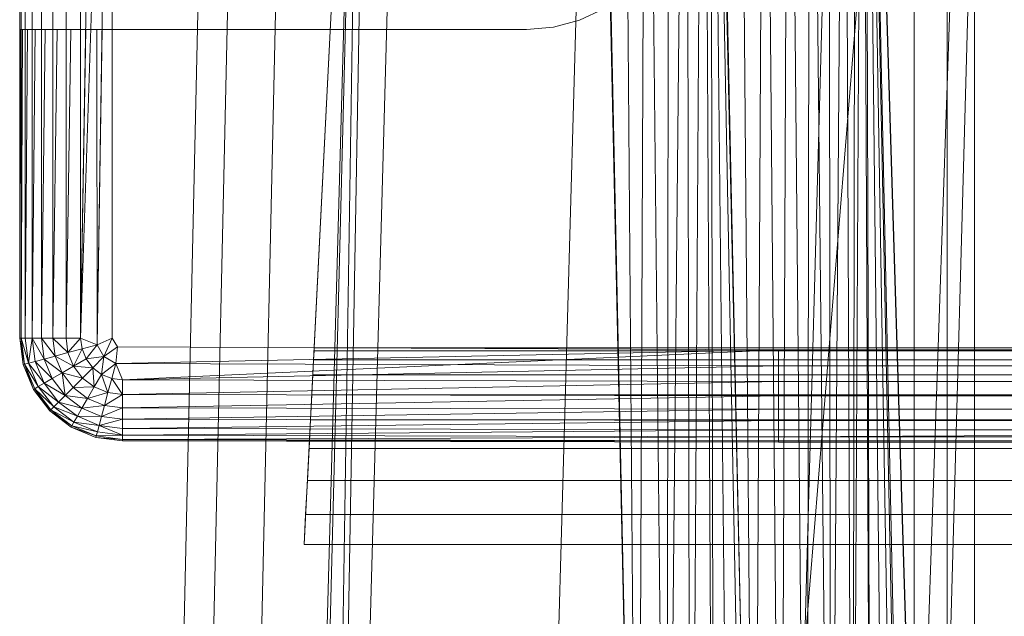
# Model space of a CAD drawing. Header units: metres. Extents: x 391.1 to 430.4, y 12.7 to 28.4.
# Tile 91 of 168: x 404.5778 to 404.718, y 27.8709 to 27.9559. Entities that reach past the tile are written whole.
import ezdxf

# ---------------------------------------------------------------- set-up
doc = ezdxf.new("R2010")
doc.units = ezdxf.units.M
doc.layers.add('A-DETL-____-MBND', color=7, linetype='Continuous', lineweight=18)

# ---------------------------------------------------------------- blocks, each defined once
blk = doc.blocks.new('Family - Inodor PB-155417-02_PCI_P0')
at = {"layer": 'A-DETL-____-MBND', "color": 253, "true_color": 0xaaaaaa}
for p, q in [((0.02769, 0.72747), (0.02057, 0.40793)), ((0.02769, 0.72747), (0.02057, 0.40793)), ((0.03191, 0.72725), (0.02479, 0.40776)), ((0.03191, 0.72725), (0.02479, 0.40776)), ((0.03874, 0.72691), (0.03162, 0.40749)), ((0.03874, 0.72691), (0.03162, 0.40749)), ((0.03494, 0.21652), (0.04902, 0.7262)), ((0.04902, 0.7262), (0.03612, 0.21652)), ((0.04902, 0.7262), (0.04107, 0.21652)), ((0.0502, 0.7262), (0.04107, 0.21652)), ((0.05515, 0.7262), (0.04107, 0.21652)), ((0.08204, 0.7262), (0.06796, 0.21652)), ((0.08802, 0.44565), (0.08189, 0.7262)), ((0.08202, 0.72555), (0.08802, 0.44565)), ((0.08202, 0.72555), (0.08802, 0.44565)), ((0.08578, 0.72555), (0.08802, 0.44565)), ((0.08578, 0.72555), (0.08802, 0.44565)), ((0.0892, 0.72555), (0.08802, 0.44565)), ((0.08802, 0.44565), (0.0892, 0.72555)), ((0.0892, 0.72555), (0.09212, 0.44566)), ((0.0892, 0.72555), (0.09212, 0.44566)), ((0.09248, 0.72555), (0.09212, 0.44566)), ((0.09212, 0.44566), (0.09248, 0.72555)), ((0.09212, 0.44566), (0.09491, 0.72555)), ((0.09212, 0.44566), (0.09491, 0.72555)), ((0.09491, 0.72555), (0.09554, 0.44566)), ((0.09491, 0.72555), (0.09554, 0.44566)), ((0.09737, 0.72555), (0.09554, 0.44566)), ((0.09554, 0.44566), (0.09737, 0.72555)), ((0.09737, 0.72555), (0.09882, 0.44566)), ((0.09737, 0.72555), (0.09882, 0.44566)), ((0.09837, 0.72555), (0.09882, 0.44566)), ((0.09837, 0.72555), (0.10126, 0.44566)), ((0.09837, 0.72555), (0.09882, 0.44566)), ((0.09837, 0.72555), (0.10371, 0.44566)), ((0.09837, 0.72555), (0.10126, 0.44566)), ((0.09837, 0.72555), (0.10471, 0.44572)), ((0.09837, 0.72555), (0.10371, 0.44566)), ((0.09837, 0.72555), (0.10471, 0.44572)), ((0.10461, 0.44571), (0.09848, 0.7262)), ((0.09861, 0.7256), (0.10461, 0.44571)), ((0.09861, 0.7256), (0.10461, 0.44571)), ((0.10238, 0.7256), (0.10461, 0.44571)), ((0.10238, 0.7256), (0.10461, 0.44571)), ((0.11707, 0.7262), (0.10299, 0.21652)), ((0.10604, 0.7256), (0.10461, 0.44571)), ((0.10461, 0.44571), (0.10604, 0.7256)), ((0.12737, 0.72561), (0.10471, 0.44572)), ((0.10471, 0.44572), (0.12737, 0.72561)), ((0.10604, 0.7256), (0.10839, 0.44571)), ((0.10604, 0.7256), (0.10839, 0.44571)), ((0.10947, 0.7256), (0.10839, 0.44571)), ((0.10839, 0.44571), (0.10947, 0.7256)), ((0.10947, 0.7256), (0.11204, 0.44571)), ((0.10947, 0.7256), (0.11204, 0.44571)), ((0.11257, 0.7256), (0.11204, 0.44571)), ((0.11204, 0.44571), (0.11257, 0.7256)), ((0.11257, 0.7256), (0.11547, 0.44571)), ((0.11257, 0.7256), (0.11547, 0.44571)), ((0.11525, 0.7256), (0.11547, 0.44571)), ((0.11525, 0.7256), (0.11547, 0.44571)), ((0.11742, 0.7256), (0.11547, 0.44571)), ((0.11547, 0.44571), (0.11742, 0.7256)), ((0.11742, 0.7256), (0.11858, 0.44571)), ((0.11742, 0.7256), (0.11858, 0.44571)), ((0.11902, 0.7256), (0.11858, 0.44571)), ((0.11858, 0.44571), (0.11902, 0.7256)), ((0.11858, 0.44571), (0.12, 0.7256)), ((0.11858, 0.44571), (0.12, 0.7256)), ((0.12, 0.7256), (0.12125, 0.44571)), ((0.12, 0.7256), (0.12125, 0.44571)), ((0.12032, 0.7256), (0.12632, 0.44571)), ((0.12032, 0.7256), (0.13594, 0.21593)), ((0.12032, 0.7256), (0.12632, 0.44571)), ((0.12032, 0.7256), (0.13594, 0.21593)), ((0.12032, 0.7256), (0.13646, 0.2042)), ((0.12032, 0.7256), (0.12632, 0.44571)), ((0.12032, 0.7256), (0.12125, 0.44571)), ((0.12032, 0.7256), (0.12343, 0.44571)), ((0.12032, 0.7256), (0.12125, 0.44571)), ((0.12032, 0.7256), (0.12503, 0.44571)), ((0.12032, 0.7256), (0.12343, 0.44571)), ((0.12032, 0.7256), (0.12601, 0.44571)), ((0.12032, 0.7256), (0.12503, 0.44571)), ((0.12032, 0.7256), (0.12632, 0.44571)), ((0.12032, 0.7256), (0.12601, 0.44571)), ((0.13782, 0.7262), (0.12375, 0.21652)), ((0.13594, 0.72561), (0.12632, 0.44571)), ((0.12632, 0.44571), (0.13594, 0.72561)), ((0.12737, 0.72561), (0.12737, 0.44571)), ((0.12737, 0.72561), (0.12737, 0.44571)), ((0.13205, 0.72561), (0.13205, 0.44571)), ((0.13205, 0.72561), (0.13205, 0.44571)), ((0.13594, 0.72561), (0.13594, 0.44571)), ((0.13594, 0.72561), (0.13594, 0.44571)), ((0.13594, 0.44571), (0.13594, 0.72561)), ((0.13594, 0.72561), (0.13594, 0.44571)), ((0, 0.57723), (0, 0.71226)), ((0, 0.57723), (0, 0.71226)), ((0, 0.57723), (0, 0.71226)), ((0, 0.71226), (0, 0.57723)), ((0.0002, 0.71226), (0.0002, 0.57723)), ((0.0008, 0.71226), (0.0008, 0.57723)), ((0.00177, 0.71226), (0.00177, 0.57723)), ((0.00309, 0.71226), (0.00309, 0.57723)), ((0.00472, 0.71226), (0.00472, 0.57723)), ((0.0066, 0.71226), (0.0066, 0.57723)), ((0.00868, 0.71226), (0.00868, 0.57723)), ((0.0109, 0.71226), (0.00868, 0.57723)), ((0.01318, 0.71226), (0.00868, 0.57723)), ((0.01318, 0.71226), (0.01102, 0.57626)), ((0.01318, 0.71226), (0.01318, 0.57723)), ((0.0405, 0.54781), (0.04887, 0.71226)), ((0.04887, 0.71226), (0.04193, 0.57586)), ((0, 0.62119), (0, 0.67979)), ((0.07969, 0.62251), (0.08316, 0.62413)), ((0.07969, 0.62251), (0.07599, 0.62152)), ((0, 0.62119), (0.00007, 0.62119)), ((0.00007, 0.62119), (0, 0.57723)), ((0.00007, 0.62119), (0, 0.57723)), ((0.0002, 0.62119), (0.00007, 0.62119)), ((0.0002, 0.62119), (0.0002, 0.57723)), ((0.00039, 0.62119), (0.0002, 0.57723)), ((0.00039, 0.62119), (0.0002, 0.62119)), ((0.0002, 0.57723), (0.0002, 0.62119)), ((0.00039, 0.62119), (0.0002, 0.57723)), ((0.0008, 0.62119), (0.00039, 0.62119)), ((0.0008, 0.62119), (0.0008, 0.57723)), ((0.00111, 0.62119), (0.0008, 0.57723)), ((0.00111, 0.62119), (0.0008, 0.62119)), ((0.0008, 0.57723), (0.0008, 0.62119)), ((0.00111, 0.62119), (0.0008, 0.57723)), ((0.00177, 0.62119), (0.00111, 0.62119)), ((0.00177, 0.62119), (0.00177, 0.57723)), ((0.0022, 0.62119), (0.00177, 0.57723)), ((0.0022, 0.62119), (0.00177, 0.62119)), ((0.00177, 0.57723), (0.00177, 0.62119)), ((0.0022, 0.62119), (0.00177, 0.57723)), ((0.00309, 0.62119), (0.0022, 0.62119)), ((0.00309, 0.62119), (0.00309, 0.57723)), ((0.00362, 0.62119), (0.00309, 0.57723)), ((0.00362, 0.62119), (0.00309, 0.62119)), ((0.00309, 0.57723), (0.00309, 0.62119)), ((0.00362, 0.62119), (0.00309, 0.57723)), ((0.00472, 0.62119), (0.00362, 0.62119)), ((0.00472, 0.62119), (0.00472, 0.57723)), ((0.00533, 0.62119), (0.00472, 0.57723)), ((0.00533, 0.62119), (0.00472, 0.62119)), ((0.00472, 0.57723), (0.00472, 0.62119)), ((0.00533, 0.62119), (0.00472, 0.57723)), ((0.0066, 0.62119), (0.00533, 0.62119)), ((0.0066, 0.62119), (0.0066, 0.57723)), ((0.00728, 0.62119), (0.0066, 0.57723)), ((0.00728, 0.62119), (0.0066, 0.62119)), ((0.0066, 0.57723), (0.0066, 0.62119)), ((0.00728, 0.62119), (0.0066, 0.57723)), ((0.00868, 0.62119), (0.00728, 0.62119)), ((0.00868, 0.62119), (0.00868, 0.57723)), ((0.0094, 0.62119), (0.00868, 0.57723)), ((0.0094, 0.62119), (0.00868, 0.62119)), ((0.00868, 0.57723), (0.00868, 0.62119)), ((0.0094, 0.62119), (0.00868, 0.57723)), ((0.01098, 0.62119), (0.0094, 0.62119)), ((0.01098, 0.62119), (0.01102, 0.57626)), ((0.01174, 0.62119), (0.01098, 0.62119)), ((0.01102, 0.57626), (0.01098, 0.62119)), ((0.01174, 0.62119), (0.01102, 0.57626)), ((0.01174, 0.62119), (0.01102, 0.57626)), ((0.01318, 0.62119), (0.01174, 0.62119)), ((0.01318, 0.62119), (0.01318, 0.57723)), ((0.01342, 0.62119), (0.01318, 0.62119)), ((0.01318, 0.57723), (0.01318, 0.62119)), ((0.01342, 0.62119), (0.04368, 0.62119)), ((0.04368, 0.62119), (0.04477, 0.62119)), ((0.04477, 0.62119), (0.07217, 0.62119)), ((0.07217, 0.62119), (0.07599, 0.62152)), ((0.0005, 0.57344), (0, 0.57723)), ((0.0005, 0.57344), (0, 0.57723)), ((0.0002, 0.57723), (0, 0.57723)), ((0.0005, 0.57344), (0, 0.57723)), ((0.0002, 0.57723), (0, 0.57723)), ((0, 0.57723), (0.0002, 0.57723)), ((0, 0.57723), (0.00069, 0.57349)), ((0, 0.57723), (0.00069, 0.57349)), ((0, 0.57723), (0.0005, 0.57344)), ((0.0002, 0.57723), (0.00069, 0.57349)), ((0.0008, 0.57723), (0.0002, 0.57723)), ((0.0002, 0.57723), (0.00069, 0.57349)), ((0.0002, 0.57723), (0.00127, 0.57365)), ((0.0002, 0.57723), (0.00069, 0.57349)), ((0.0008, 0.57723), (0.0002, 0.57723)), ((0.0002, 0.57723), (0.0008, 0.57723)), ((0.0002, 0.57723), (0.00127, 0.57365)), ((0.0008, 0.57723), (0.00127, 0.57365)), ((0.0008, 0.57723), (0.00177, 0.57723)), ((0.0008, 0.57723), (0.00127, 0.57365)), ((0.0008, 0.57723), (0.00177, 0.57723)), ((0.0008, 0.57723), (0.00127, 0.57365)), ((0.00177, 0.57723), (0.0008, 0.57723)), ((0.00177, 0.57723), (0.00127, 0.57365)), ((0.00127, 0.57365), (0.00177, 0.57723)), ((0.00177, 0.57723), (0.00221, 0.5739)), ((0.00309, 0.57723), (0.00177, 0.57723)), ((0.00177, 0.57723), (0.00221, 0.5739)), ((0.00177, 0.57723), (0.00348, 0.57424)), ((0.00177, 0.57723), (0.00221, 0.5739)), ((0.00309, 0.57723), (0.00177, 0.57723)), ((0.00177, 0.57723), (0.00309, 0.57723)), ((0.00177, 0.57723), (0.00348, 0.57424)), ((0.00309, 0.57723), (0.00348, 0.57424)), ((0.00472, 0.57723), (0.00309, 0.57723)), ((0.00309, 0.57723), (0.00348, 0.57424)), ((0.00309, 0.57723), (0.00505, 0.57466)), ((0.00309, 0.57723), (0.00348, 0.57424)), ((0.00472, 0.57723), (0.00309, 0.57723)), ((0.00309, 0.57723), (0.00472, 0.57723)), ((0.00309, 0.57723), (0.00505, 0.57466)), ((0.00472, 0.57723), (0.00505, 0.57466)), ((0.0066, 0.57723), (0.00472, 0.57723)), ((0.00472, 0.57723), (0.00505, 0.57466)), ((0.00472, 0.57723), (0.00687, 0.57515)), ((0.00472, 0.57723), (0.00505, 0.57466)), ((0.0066, 0.57723), (0.00472, 0.57723)), ((0.00472, 0.57723), (0.0066, 0.57723)), ((0.00472, 0.57723), (0.00687, 0.57515)), ((0.0066, 0.57723), (0.00687, 0.57515)), ((0.0066, 0.57723), (0.00868, 0.57723)), ((0.0066, 0.57723), (0.00687, 0.57515)), ((0.0066, 0.57723), (0.00868, 0.57723)), ((0.0066, 0.57723), (0.00687, 0.57515)), ((0.00868, 0.57723), (0.0066, 0.57723)), ((0.00868, 0.57723), (0.00687, 0.57515)), ((0.00687, 0.57515), (0.00868, 0.57723)), ((0.00868, 0.57723), (0.00888, 0.57569)), ((0.00868, 0.57723), (0.01102, 0.57626)), ((0.00868, 0.57723), (0.00888, 0.57569)), ((0.00868, 0.57723), (0.01102, 0.57626)), ((0.00868, 0.57723), (0.00888, 0.57569)), ((0.01102, 0.57626), (0.00868, 0.57723)), ((0.01102, 0.57626), (0.00888, 0.57569)), ((0.01102, 0.57626), (0.00888, 0.57569)), ((0.00888, 0.57569), (0.01102, 0.57626)), ((0.01102, 0.57626), (0.00948, 0.57425)), ((0.01102, 0.57626), (0.00948, 0.57425)), ((0.00948, 0.57425), (0.01102, 0.57626)), ((0.01102, 0.57626), (0.01318, 0.57723)), ((0.01318, 0.57723), (0.01102, 0.57626)), ((0.01102, 0.57626), (0.01318, 0.57723)), ((0.01102, 0.57626), (0.012, 0.57458)), ((0.01102, 0.57626), (0.012, 0.57458)), ((0.01318, 0.57723), (0.012, 0.57458)), ((0.012, 0.57458), (0.01318, 0.57723)), ((0.01318, 0.57723), (0.01391, 0.57596)), ((0.01318, 0.57723), (0.01391, 0.57596)), ((0.01318, 0.57723), (0.01391, 0.57596)), ((0.00687, 0.57515), (0.00505, 0.57466)), ((0.00687, 0.57515), (0.00505, 0.57466)), ((0.00505, 0.57466), (0.00687, 0.57515)), ((0.00687, 0.57515), (0.00888, 0.57569)), ((0.00687, 0.57515), (0.00888, 0.57569)), ((0.00687, 0.57515), (0.00888, 0.57569)), ((0.00687, 0.57515), (0.00768, 0.57321)), ((0.00687, 0.57515), (0.00768, 0.57321)), ((0.00687, 0.57515), (0.00768, 0.57321)), ((0.00888, 0.57569), (0.00768, 0.57321)), ((0.00768, 0.57321), (0.00888, 0.57569)), ((0.00888, 0.57569), (0.00948, 0.57425)), ((0.00888, 0.57569), (0.00948, 0.57425)), ((0.00888, 0.57569), (0.00948, 0.57425)), ((0.01391, 0.57596), (0.012, 0.57458)), ((0.012, 0.57458), (0.01391, 0.57596)), ((0.012, 0.57458), (0.01391, 0.57596)), ((0.01391, 0.57596), (0.01368, 0.57361)), ((0.01391, 0.57596), (0.01368, 0.57361)), ((0.01391, 0.57596), (0.01368, 0.57361)), ((0.10805, 0.57556), (0.01368, 0.57361)), ((0.01368, 0.57361), (0.10805, 0.57556)), ((0.01391, 0.57596), (0.10805, 0.57556)), ((0.01391, 0.57596), (0.10805, 0.57556)), ((0.01391, 0.57596), (0.10805, 0.57556)), ((0.10805, 0.57556), (0.01465, 0.57126)), ((0.04191, 0.57542), (0.04184, 0.57413)), ((0.04193, 0.57586), (0.04191, 0.57542)), ((0.35923, 0.57542), (0.04191, 0.57542)), ((0.3592, 0.57586), (0.04193, 0.57586)), ((0.10805, 0.57556), (0.29485, 0.57556)), ((0.10805, 0.57556), (0.29485, 0.57556)), ((0.10805, 0.57556), (0.10805, 0.57328)), ((0.10805, 0.57556), (0.29485, 0.57556)), ((0.10805, 0.57556), (0.10805, 0.57328)), ((0.00069, 0.57349), (0.0005, 0.57344)), ((0.00069, 0.57349), (0.0005, 0.57344)), ((0.0005, 0.57344), (0.00069, 0.57349)), ((0.00196, 0.56991), (0.0005, 0.57344)), ((0.00196, 0.56991), (0.0005, 0.57344)), ((0.00196, 0.56991), (0.0005, 0.57344)), ((0.0005, 0.57344), (0.00196, 0.56991)), ((0.00127, 0.57365), (0.00069, 0.57349)), ((0.00127, 0.57365), (0.00069, 0.57349)), ((0.00069, 0.57349), (0.00127, 0.57365)), ((0.00069, 0.57349), (0.00214, 0.57001)), ((0.00069, 0.57349), (0.00196, 0.56991)), ((0.00069, 0.57349), (0.00265, 0.57031)), ((0.00069, 0.57349), (0.00214, 0.57001)), ((0.00069, 0.57349), (0.00196, 0.56991)), ((0.00069, 0.57349), (0.00265, 0.57031)), ((0.00069, 0.57349), (0.00214, 0.57001)), ((0.00221, 0.5739), (0.00127, 0.57365)), ((0.00127, 0.57365), (0.00221, 0.5739)), ((0.00127, 0.57365), (0.00221, 0.5739)), ((0.00127, 0.57365), (0.00265, 0.57031)), ((0.00127, 0.57365), (0.00265, 0.57031)), ((0.00127, 0.57365), (0.0035, 0.57079)), ((0.00127, 0.57365), (0.0035, 0.57079)), ((0.00127, 0.57365), (0.00265, 0.57031)), ((0.00348, 0.57424), (0.00221, 0.5739)), ((0.00348, 0.57424), (0.00221, 0.5739)), ((0.00221, 0.5739), (0.00348, 0.57424)), ((0.00221, 0.5739), (0.0035, 0.57079)), ((0.00221, 0.5739), (0.0035, 0.57079)), ((0.00221, 0.5739), (0.00464, 0.57145)), ((0.00221, 0.5739), (0.00464, 0.57145)), ((0.00221, 0.5739), (0.0035, 0.57079)), ((0.00505, 0.57466), (0.00348, 0.57424)), ((0.00505, 0.57466), (0.00348, 0.57424)), ((0.00348, 0.57424), (0.00505, 0.57466)), ((0.00348, 0.57424), (0.00464, 0.57145)), ((0.00348, 0.57424), (0.00464, 0.57145)), ((0.00348, 0.57424), (0.00605, 0.57227)), ((0.00348, 0.57424), (0.00464, 0.57145)), ((0.00348, 0.57424), (0.00605, 0.57227)), ((0.00505, 0.57466), (0.00605, 0.57227)), ((0.00505, 0.57466), (0.00605, 0.57227)), ((0.00505, 0.57466), (0.00768, 0.57321)), ((0.00505, 0.57466), (0.00605, 0.57227)), ((0.00505, 0.57466), (0.00768, 0.57321)), ((0.00948, 0.57425), (0.00768, 0.57321)), ((0.00768, 0.57321), (0.00948, 0.57425)), ((0.00768, 0.57321), (0.00948, 0.57425)), ((0.00948, 0.57425), (0.012, 0.57458)), ((0.00948, 0.57425), (0.012, 0.57458)), ((0.00948, 0.57425), (0.012, 0.57458)), ((0.00948, 0.57425), (0.01043, 0.57301)), ((0.00948, 0.57425), (0.01043, 0.57301)), ((0.00948, 0.57425), (0.01043, 0.57301)), ((0.012, 0.57458), (0.01043, 0.57301)), ((0.012, 0.57458), (0.01043, 0.57301)), ((0.01043, 0.57301), (0.012, 0.57458)), ((0.012, 0.57458), (0.01167, 0.57206)), ((0.012, 0.57458), (0.01167, 0.57206)), ((0.01167, 0.57206), (0.012, 0.57458)), ((0.01368, 0.57361), (0.01167, 0.57206)), ((0.01167, 0.57206), (0.01368, 0.57361)), ((0.01167, 0.57206), (0.01368, 0.57361)), ((0.012, 0.57458), (0.01368, 0.57361)), ((0.012, 0.57458), (0.01368, 0.57361)), ((0.012, 0.57458), (0.01368, 0.57361)), ((0.01368, 0.57361), (0.01311, 0.57147)), ((0.01368, 0.57361), (0.01311, 0.57147)), ((0.01311, 0.57147), (0.01368, 0.57361)), ((0.01368, 0.57361), (0.01465, 0.57126)), ((0.01368, 0.57361), (0.01465, 0.57126)), ((0.01368, 0.57361), (0.10805, 0.57328)), ((0.01368, 0.57361), (0.01465, 0.57126)), ((0.01368, 0.57361), (0.10805, 0.57328)), ((0.04184, 0.57413), (0.04173, 0.57201)), ((0.35929, 0.57413), (0.04184, 0.57413)), ((0.00605, 0.57227), (0.00464, 0.57145)), ((0.00605, 0.57227), (0.00464, 0.57145)), ((0.00464, 0.57145), (0.00605, 0.57227)), ((0.00768, 0.57321), (0.00605, 0.57227)), ((0.00768, 0.57321), (0.00605, 0.57227)), ((0.00605, 0.57227), (0.00768, 0.57321)), ((0.00605, 0.57227), (0.00763, 0.57021)), ((0.00605, 0.57227), (0.00648, 0.56906)), ((0.00605, 0.57227), (0.00763, 0.57021)), ((0.00605, 0.57227), (0.00648, 0.56906)), ((0.00605, 0.57227), (0.00896, 0.57154)), ((0.00605, 0.57227), (0.00763, 0.57021)), ((0.00605, 0.57227), (0.00896, 0.57154)), ((0.00768, 0.57321), (0.00896, 0.57154)), ((0.00768, 0.57321), (0.00896, 0.57154)), ((0.00768, 0.57321), (0.01043, 0.57301)), ((0.00768, 0.57321), (0.00896, 0.57154)), ((0.00768, 0.57321), (0.01043, 0.57301)), ((0.01043, 0.57301), (0.00896, 0.57154)), ((0.01043, 0.57301), (0.00896, 0.57154)), ((0.00896, 0.57154), (0.01043, 0.57301)), ((0.01043, 0.57301), (0.01167, 0.57206)), ((0.01043, 0.57301), (0.01062, 0.57026)), ((0.01043, 0.57301), (0.01167, 0.57206)), ((0.01043, 0.57301), (0.01062, 0.57026)), ((0.01043, 0.57301), (0.01167, 0.57206)), ((0.01167, 0.57206), (0.01062, 0.57026)), ((0.01167, 0.57206), (0.01062, 0.57026)), ((0.01062, 0.57026), (0.01167, 0.57206)), ((0.01167, 0.57206), (0.01311, 0.57147)), ((0.01167, 0.57206), (0.01257, 0.56946)), ((0.01167, 0.57206), (0.01311, 0.57147)), ((0.01167, 0.57206), (0.01257, 0.56946)), ((0.01167, 0.57206), (0.01311, 0.57147)), ((0.10805, 0.57328), (0.01465, 0.57126)), ((0.10805, 0.57328), (0.01465, 0.57126)), ((0.01465, 0.57126), (0.10805, 0.57328)), ((0.04173, 0.57201), (0.04159, 0.56914)), ((0.3594, 0.57201), (0.04173, 0.57201)), ((0.10805, 0.57328), (0.29485, 0.57328)), ((0.10805, 0.57328), (0.10805, 0.57106)), ((0.10805, 0.57328), (0.29485, 0.57328)), ((0.10805, 0.57328), (0.29485, 0.57328)), ((0.10805, 0.57328), (0.10805, 0.57106)), ((0.0035, 0.57079), (0.00265, 0.57031)), ((0.0035, 0.57079), (0.00265, 0.57031)), ((0.00265, 0.57031), (0.0035, 0.57079)), ((0.00464, 0.57145), (0.0035, 0.57079)), ((0.00464, 0.57145), (0.0035, 0.57079)), ((0.0035, 0.57079), (0.00464, 0.57145)), ((0.0035, 0.57079), (0.00554, 0.56812)), ((0.0035, 0.57079), (0.00554, 0.56812)), ((0.0035, 0.57079), (0.00648, 0.56906)), ((0.0035, 0.57079), (0.00648, 0.56906)), ((0.0035, 0.57079), (0.00554, 0.56812)), ((0.00464, 0.57145), (0.00648, 0.56906)), ((0.00464, 0.57145), (0.00648, 0.56906)), ((0.00464, 0.57145), (0.00648, 0.56906)), ((0.00896, 0.57154), (0.00763, 0.57021)), ((0.00896, 0.57154), (0.00763, 0.57021)), ((0.00763, 0.57021), (0.00896, 0.57154)), ((0.00896, 0.57154), (0.01062, 0.57026)), ((0.00896, 0.57154), (0.01062, 0.57026)), ((0.00896, 0.57154), (0.01062, 0.57026)), ((0.01311, 0.57147), (0.01257, 0.56946)), ((0.01311, 0.57147), (0.01257, 0.56946)), ((0.01257, 0.56946), (0.01311, 0.57147)), ((0.01465, 0.57126), (0.01311, 0.57147)), ((0.01311, 0.57147), (0.01465, 0.56918)), ((0.01311, 0.57147), (0.01465, 0.57126)), ((0.01311, 0.57147), (0.01465, 0.57126)), ((0.01311, 0.57147), (0.01465, 0.56918)), ((0.01465, 0.57126), (0.01465, 0.56918)), ((0.01465, 0.57126), (0.10805, 0.57106)), ((0.01465, 0.57126), (0.01465, 0.56918)), ((0.01465, 0.57126), (0.10805, 0.57106)), ((0.01465, 0.57126), (0.01465, 0.56918)), ((0.01465, 0.57126), (0.10805, 0.57106)), ((0.10805, 0.57106), (0.01465, 0.56918)), ((0.01465, 0.56918), (0.10805, 0.57106)), ((0.10805, 0.57106), (0.29485, 0.57106)), ((0.10805, 0.57106), (0.10805, 0.56898)), ((0.10805, 0.57106), (0.29485, 0.57106)), ((0.10805, 0.57106), (0.29485, 0.57106)), ((0.10805, 0.57106), (0.10805, 0.56898)), ((0.00214, 0.57001), (0.00196, 0.56991)), ((0.00214, 0.57001), (0.00196, 0.56991)), ((0.00196, 0.56991), (0.00214, 0.57001)), ((0.00429, 0.56687), (0.00196, 0.56991)), ((0.00429, 0.56687), (0.00196, 0.56991)), ((0.00429, 0.56687), (0.00196, 0.56991)), ((0.00196, 0.56991), (0.00429, 0.56687)), ((0.00265, 0.57031), (0.00214, 0.57001)), ((0.00265, 0.57031), (0.00214, 0.57001)), ((0.00214, 0.57001), (0.00265, 0.57031)), ((0.00214, 0.57001), (0.00443, 0.56702)), ((0.00214, 0.57001), (0.00429, 0.56687)), ((0.00214, 0.57001), (0.00485, 0.56744)), ((0.00214, 0.57001), (0.00443, 0.56702)), ((0.00214, 0.57001), (0.00429, 0.56687)), ((0.00214, 0.57001), (0.00485, 0.56744)), ((0.00214, 0.57001), (0.00443, 0.56702)), ((0.00265, 0.57031), (0.00485, 0.56744)), ((0.00265, 0.57031), (0.00485, 0.56744)), ((0.00265, 0.57031), (0.00554, 0.56812)), ((0.00265, 0.57031), (0.00554, 0.56812)), ((0.00265, 0.57031), (0.00485, 0.56744)), ((0.00763, 0.57021), (0.00648, 0.56906)), ((0.00763, 0.57021), (0.00648, 0.56906)), ((0.00648, 0.56906), (0.00763, 0.57021)), ((0.00763, 0.57021), (0.01062, 0.57026)), ((0.00763, 0.57021), (0.01062, 0.57026)), ((0.00763, 0.57021), (0.00968, 0.56863)), ((0.00763, 0.57021), (0.00968, 0.56863)), ((0.00763, 0.57021), (0.00968, 0.56863)), ((0.01062, 0.57026), (0.00968, 0.56863)), ((0.01062, 0.57026), (0.00968, 0.56863)), ((0.00968, 0.56863), (0.01062, 0.57026)), ((0.00968, 0.56863), (0.01257, 0.56946)), ((0.00968, 0.56863), (0.01257, 0.56946)), ((0.01062, 0.57026), (0.01257, 0.56946)), ((0.01062, 0.57026), (0.01257, 0.56946)), ((0.01062, 0.57026), (0.01257, 0.56946)), ((0.01257, 0.56946), (0.01208, 0.56764)), ((0.01257, 0.56946), (0.01208, 0.56764)), ((0.01208, 0.56764), (0.01257, 0.56946)), ((0.01257, 0.56946), (0.01465, 0.56918)), ((0.01257, 0.56946), (0.01465, 0.56918)), ((0.01257, 0.56946), (0.01465, 0.56918)), ((0.00554, 0.56812), (0.00485, 0.56744)), ((0.00554, 0.56812), (0.00485, 0.56744)), ((0.00485, 0.56744), (0.00554, 0.56812)), ((0.00648, 0.56906), (0.00554, 0.56812)), ((0.00648, 0.56906), (0.00554, 0.56812)), ((0.00554, 0.56812), (0.00648, 0.56906)), ((0.00554, 0.56812), (0.00821, 0.56608)), ((0.00554, 0.56812), (0.00821, 0.56608)), ((0.00554, 0.56812), (0.00887, 0.56722)), ((0.00554, 0.56812), (0.00887, 0.56722)), ((0.00554, 0.56812), (0.00821, 0.56608)), ((0.00648, 0.56906), (0.00887, 0.56722)), ((0.00648, 0.56906), (0.00887, 0.56722)), ((0.00648, 0.56906), (0.00968, 0.56863)), ((0.00648, 0.56906), (0.00968, 0.56863)), ((0.00648, 0.56906), (0.00887, 0.56722)), ((0.00968, 0.56863), (0.00887, 0.56722)), ((0.00968, 0.56863), (0.00887, 0.56722)), ((0.00887, 0.56722), (0.00968, 0.56863)), ((0.00968, 0.56863), (0.01208, 0.56764)), ((0.00968, 0.56863), (0.01208, 0.56764)), ((0.00968, 0.56863), (0.01208, 0.56764)), ((0.01208, 0.56764), (0.01465, 0.56918)), ((0.01208, 0.56764), (0.01465, 0.56918)), ((0.01465, 0.56918), (0.01465, 0.5673)), ((0.01465, 0.56918), (0.10805, 0.56898)), ((0.01465, 0.56918), (0.01465, 0.5673)), ((0.01465, 0.56918), (0.10805, 0.56898)), ((0.01465, 0.56918), (0.01465, 0.5673)), ((0.01465, 0.56918), (0.10805, 0.56898)), ((0.10805, 0.56898), (0.01465, 0.5673)), ((0.01465, 0.5673), (0.10805, 0.56898)), ((0.04159, 0.56914), (0.04141, 0.56559)), ((0.35955, 0.56914), (0.04159, 0.56914)), ((0.10805, 0.56898), (0.29485, 0.56898)), ((0.10805, 0.56898), (0.10805, 0.5671)), ((0.10805, 0.56898), (0.29485, 0.56898)), ((0.10805, 0.56898), (0.29485, 0.56898)), ((0.10805, 0.56898), (0.10805, 0.5671)), ((0.00443, 0.56702), (0.00429, 0.56687)), ((0.00443, 0.56702), (0.00429, 0.56687)), ((0.00429, 0.56687), (0.00443, 0.56702)), ((0.00733, 0.56455), (0.00429, 0.56687)), ((0.00733, 0.56455), (0.00429, 0.56687)), ((0.00733, 0.56455), (0.00429, 0.56687)), ((0.00429, 0.56687), (0.00743, 0.56472)), ((0.00429, 0.56687), (0.00743, 0.56472)), ((0.00429, 0.56687), (0.00733, 0.56455)), ((0.00485, 0.56744), (0.00443, 0.56702)), ((0.00485, 0.56744), (0.00443, 0.56702)), ((0.00443, 0.56702), (0.00485, 0.56744)), ((0.00443, 0.56702), (0.00743, 0.56472)), ((0.00443, 0.56702), (0.00743, 0.56472)), ((0.00443, 0.56702), (0.00772, 0.56524)), ((0.00443, 0.56702), (0.00772, 0.56524)), ((0.00443, 0.56702), (0.00743, 0.56472)), ((0.00485, 0.56744), (0.00772, 0.56524)), ((0.00485, 0.56744), (0.00772, 0.56524)), ((0.00485, 0.56744), (0.00821, 0.56608)), ((0.00485, 0.56744), (0.00821, 0.56608)), ((0.00485, 0.56744), (0.00772, 0.56524)), ((0.00887, 0.56722), (0.00821, 0.56608)), ((0.00887, 0.56722), (0.00821, 0.56608)), ((0.00821, 0.56608), (0.00887, 0.56722)), ((0.00887, 0.56722), (0.01208, 0.56764)), ((0.00887, 0.56722), (0.01208, 0.56764)), ((0.00887, 0.56722), (0.01166, 0.56607)), ((0.00887, 0.56722), (0.01166, 0.56607)), ((0.00887, 0.56722), (0.01166, 0.56607)), ((0.01208, 0.56764), (0.01166, 0.56607)), ((0.01208, 0.56764), (0.01166, 0.56607)), ((0.01166, 0.56607), (0.01208, 0.56764)), ((0.01166, 0.56607), (0.01465, 0.5673)), ((0.01166, 0.56607), (0.01465, 0.5673)), ((0.01208, 0.56764), (0.01465, 0.5673)), ((0.01208, 0.56764), (0.01465, 0.5673)), ((0.01208, 0.56764), (0.01465, 0.5673)), ((0.01465, 0.5673), (0.01465, 0.56567)), ((0.01465, 0.5673), (0.10805, 0.5671)), ((0.01465, 0.5673), (0.01465, 0.56567)), ((0.01465, 0.5673), (0.10805, 0.5671)), ((0.01465, 0.5673), (0.01465, 0.56567)), ((0.01465, 0.5673), (0.10805, 0.5671)), ((0.10805, 0.5671), (0.01465, 0.56567)), ((0.01465, 0.56567), (0.10805, 0.5671)), ((0.10805, 0.5671), (0.29485, 0.5671)), ((0.10805, 0.5671), (0.10805, 0.56547)), ((0.10805, 0.5671), (0.29485, 0.5671)), ((0.10805, 0.5671), (0.29485, 0.5671)), ((0.10805, 0.5671), (0.10805, 0.56547)), ((0.00772, 0.56524), (0.00743, 0.56472)), ((0.00772, 0.56524), (0.00743, 0.56472)), ((0.00743, 0.56472), (0.00772, 0.56524)), ((0.00821, 0.56608), (0.00772, 0.56524)), ((0.00821, 0.56608), (0.00772, 0.56524)), ((0.00772, 0.56524), (0.00821, 0.56608)), ((0.00772, 0.56524), (0.01106, 0.56385)), ((0.00772, 0.56524), (0.01106, 0.56385)), ((0.00772, 0.56524), (0.01132, 0.56479)), ((0.00772, 0.56524), (0.01132, 0.56479)), ((0.00772, 0.56524), (0.01106, 0.56385)), ((0.00821, 0.56608), (0.01132, 0.56479)), ((0.00821, 0.56608), (0.01132, 0.56479)), ((0.00821, 0.56608), (0.01166, 0.56607)), ((0.00821, 0.56608), (0.01166, 0.56607)), ((0.00821, 0.56608), (0.01132, 0.56479)), ((0.01166, 0.56607), (0.01132, 0.56479)), ((0.01166, 0.56607), (0.01132, 0.56479)), ((0.01132, 0.56479), (0.01166, 0.56607)), ((0.01132, 0.56479), (0.01465, 0.56567)), ((0.01132, 0.56479), (0.01465, 0.56567)), ((0.01166, 0.56607), (0.01465, 0.56567)), ((0.01166, 0.56607), (0.01465, 0.56567)), ((0.01166, 0.56607), (0.01465, 0.56567)), ((0.01465, 0.56567), (0.01465, 0.56435)), ((0.01465, 0.56567), (0.10805, 0.56547)), ((0.01465, 0.56567), (0.01465, 0.56435)), ((0.01465, 0.56567), (0.10805, 0.56547)), ((0.01465, 0.56567), (0.01465, 0.56435)), ((0.01465, 0.56567), (0.10805, 0.56547)), ((0.10805, 0.56547), (0.01465, 0.56435)), ((0.01465, 0.56435), (0.10805, 0.56547)), ((0.04141, 0.56559), (0.0412, 0.56149)), ((0.35973, 0.5656), (0.04141, 0.56559)), ((0.10805, 0.56547), (0.10805, 0.56415)), ((0.10805, 0.56547), (0.29485, 0.56547)), ((0.10805, 0.56547), (0.10805, 0.56415)), ((0.10805, 0.56547), (0.29485, 0.56547)), ((0.10805, 0.56547), (0.29485, 0.56547)), ((0.10805, 0.56547), (0.10805, 0.56415)), ((0.00743, 0.56472), (0.00733, 0.56455)), ((0.00743, 0.56472), (0.00733, 0.56455)), ((0.00733, 0.56455), (0.00743, 0.56472)), ((0.01086, 0.56308), (0.00733, 0.56455)), ((0.01086, 0.56308), (0.00733, 0.56455)), ((0.01086, 0.56308), (0.00733, 0.56455)), ((0.00733, 0.56455), (0.01091, 0.56328)), ((0.00733, 0.56455), (0.01091, 0.56328)), ((0.00733, 0.56455), (0.01086, 0.56308)), ((0.00743, 0.56472), (0.01091, 0.56328)), ((0.00743, 0.56472), (0.01091, 0.56328)), ((0.00743, 0.56472), (0.01106, 0.56385)), ((0.00743, 0.56472), (0.01106, 0.56385)), ((0.00743, 0.56472), (0.01091, 0.56328)), ((0.01106, 0.56385), (0.01091, 0.56328)), ((0.01106, 0.56385), (0.01091, 0.56328)), ((0.01091, 0.56328), (0.01106, 0.56385)), ((0.01132, 0.56479), (0.01106, 0.56385)), ((0.01132, 0.56479), (0.01106, 0.56385)), ((0.01106, 0.56385), (0.01132, 0.56479)), ((0.01106, 0.56385), (0.01465, 0.56338)), ((0.01106, 0.56385), (0.01465, 0.56338)), ((0.01106, 0.56385), (0.01465, 0.56338)), ((0.01465, 0.56435), (0.01132, 0.56479)), ((0.01132, 0.56479), (0.01465, 0.56338)), ((0.01132, 0.56479), (0.01465, 0.56435)), ((0.01132, 0.56479), (0.01465, 0.56435)), ((0.01132, 0.56479), (0.01465, 0.56338)), ((0.01465, 0.56435), (0.01465, 0.56338)), ((0.01465, 0.56435), (0.10805, 0.56415)), ((0.01465, 0.56435), (0.01465, 0.56338)), ((0.01465, 0.56435), (0.10805, 0.56415)), ((0.01465, 0.56435), (0.01465, 0.56338)), ((0.01465, 0.56435), (0.10805, 0.56415)), ((0.10805, 0.56415), (0.01465, 0.56338)), ((0.01465, 0.56338), (0.10805, 0.56415)), ((0.10805, 0.56415), (0.10805, 0.56318)), ((0.10805, 0.56415), (0.29485, 0.56415)), ((0.10805, 0.56415), (0.10805, 0.56318)), ((0.10805, 0.56415), (0.29485, 0.56415)), ((0.10805, 0.56415), (0.29485, 0.56415)), ((0.10805, 0.56415), (0.10805, 0.56318)), ((0.29485, 0.56415), (0.10805, 0.56318)), ((0.10805, 0.56318), (0.29485, 0.56415)), ((0.01091, 0.56328), (0.01086, 0.56308)), ((0.01091, 0.56328), (0.01086, 0.56308)), ((0.01086, 0.56308), (0.01091, 0.56328)), ((0.01465, 0.56258), (0.01086, 0.56308)), ((0.01465, 0.56258), (0.01086, 0.56308)), ((0.01465, 0.56258), (0.01086, 0.56308)), ((0.01086, 0.56308), (0.01465, 0.56278)), ((0.01086, 0.56308), (0.01465, 0.56278)), ((0.01086, 0.56308), (0.01465, 0.56258)), ((0.01091, 0.56328), (0.01465, 0.56338)), ((0.01091, 0.56328), (0.01465, 0.56338)), ((0.01091, 0.56328), (0.01465, 0.56278)), ((0.01091, 0.56328), (0.01465, 0.56278)), ((0.01091, 0.56328), (0.01465, 0.56278)), ((0.01465, 0.56338), (0.01465, 0.56278)), ((0.01465, 0.56338), (0.10805, 0.56318)), ((0.01465, 0.56338), (0.01465, 0.56278)), ((0.01465, 0.56338), (0.10805, 0.56318)), ((0.01465, 0.56338), (0.01465, 0.56278)), ((0.01465, 0.56338), (0.10805, 0.56318)), ((0.10805, 0.56318), (0.01465, 0.56278)), ((0.01465, 0.56278), (0.10805, 0.56318)), ((0.01465, 0.56278), (0.01465, 0.56258)), ((0.01465, 0.56278), (0.10805, 0.56258)), ((0.01465, 0.56278), (0.01465, 0.56258)), ((0.01465, 0.56278), (0.10805, 0.56258)), ((0.01465, 0.56278), (0.01465, 0.56258)), ((0.01465, 0.56278), (0.10805, 0.56258)), ((0.38826, 0.56258), (0.01465, 0.56258)), ((0.38826, 0.56258), (0.01465, 0.56258)), ((0.10805, 0.56238), (0.01465, 0.56258)), ((0.10805, 0.56258), (0.01465, 0.56258)), ((0.01465, 0.56258), (0.10805, 0.56258)), ((0.01465, 0.56258), (0.10805, 0.56238)), ((0.10805, 0.56318), (0.10805, 0.56258)), ((0.10805, 0.56318), (0.29485, 0.56318)), ((0.10805, 0.56318), (0.10805, 0.56258)), ((0.10805, 0.56318), (0.29485, 0.56318)), ((0.10805, 0.56318), (0.10805, 0.56258)), ((0.10805, 0.56318), (0.29485, 0.56318)), ((0.10805, 0.56258), (0.10805, 0.56238)), ((0.10805, 0.56258), (0.29485, 0.56258)), ((0.10805, 0.56258), (0.10805, 0.56238)), ((0.10805, 0.56258), (0.29485, 0.56258)), ((0.10805, 0.56258), (0.29485, 0.56258)), ((0.10805, 0.56258), (0.10805, 0.56238)), ((0.29485, 0.56238), (0.10805, 0.56238)), ((0.10805, 0.56238), (0.29485, 0.56238)), ((0.0412, 0.56149), (0.04097, 0.55695)), ((0.35993, 0.56149), (0.0412, 0.56149)), ((0.04097, 0.55695), (0.04072, 0.55211)), ((0.36017, 0.55695), (0.04097, 0.55695)), ((0.04072, 0.55211), (0.0405, 0.54781)), ((0.36041, 0.55211), (0.04072, 0.55211)), ((0.0405, 0.54781), (0.36063, 0.54781))]:
    blk.add_line(p, q, dxfattribs=at)
blk = doc.blocks.new('LONDR55-XX_ZZ-ARQ-CAA-M3D-Londres55_ifc-1-02_PCI_P0')
at = {"layer": 'A-DETL-____-MBND', "color": 253, "lineweight": 18, "true_color": 0xaaaaaa}
blk.add_blockref('Family - Inodor PB-155417-02_PCI_P0', (404.57781, 27.33331), dxfattribs=at)

msp = doc.modelspace()

# ---------------------------------------------------------------- block references
at = {"lineweight": 5}
msp.add_blockref('LONDR55-XX_ZZ-ARQ-CAA-M3D-Londres55_ifc-1-02_PCI_P0', (0, 0), dxfattribs=at)

doc.saveas('drawing.dxf')
